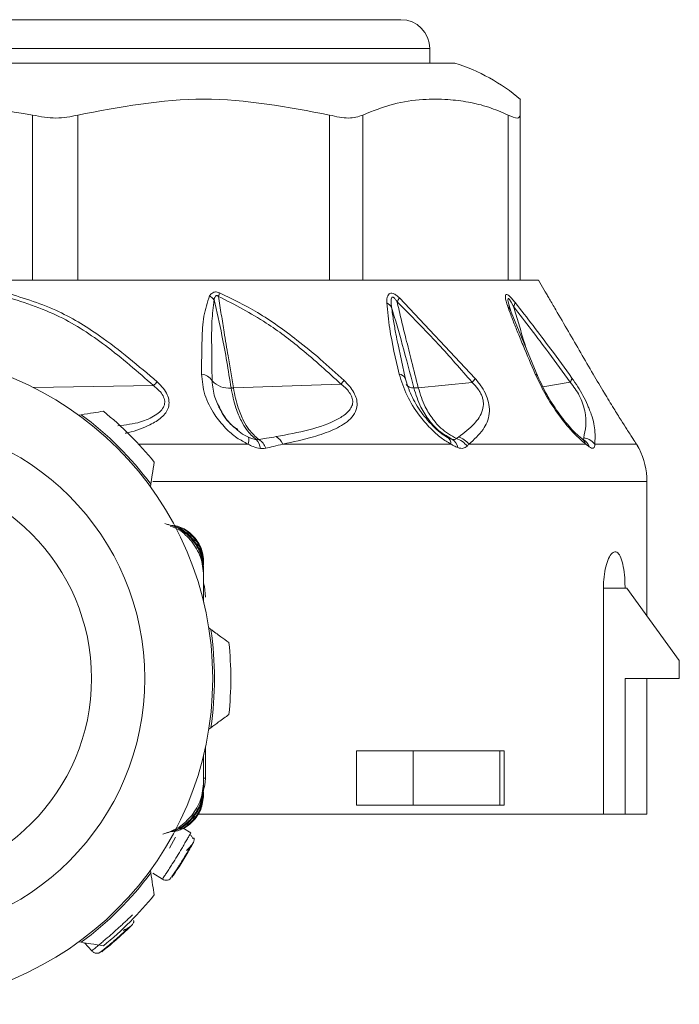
# Model space of a CAD drawing. Header units: millimetres. Extents: x -447 to 1924, y -61 to 422.
# Tile 43 of 57: x 831 to 850, y 153 to 180. Entities that reach past the tile are written whole.
import ezdxf

# ---------------------------------------------------------------- set-up
doc = ezdxf.new("R2010")
doc.units = ezdxf.units.MM

# ---------------------------------------------------------------- blocks, each defined once
blk = doc.blocks.new('Drawing View5')
at = {"color": 7, "linetype": 'Continuous', "lineweight": 18}
for p, q in [((-17.506, 2.201), (-3.306, 2.201)), ((-17.506, 1.401), (-2.506, 1.401)), ((-2.506, 1.001), (-2.506, 1.401)), ((-32.661, 1.001), (-1.816, 1.001)), ((-13.487, -4.999), (-13.487, -0.434)), ((-12.237, -4.999), (-12.237, -0.434)), ((-5.275, -4.999), (-5.275, -0.434)), ((-4.36, -4.999), (-4.36, -0.434)), ((-0.341, -4.999), (-0.341, -0.434)), ((-0.006, -4.999), (-0.006, -0.434)), ((-17.506, -4.999), (-13.244, -4.999)), ((-12.453, -4.999), (-13.244, -4.999)), ((-12.453, -4.999), (-5.071, -4.999)), ((-4.491, -4.999), (-5.071, -4.999)), ((-4.491, -4.999), (-0.23, -4.999)), ((-0.018, -4.999), (-0.23, -4.999)), ((-0.006, -4.999), (0.494, -4.999)), ((0.684, -5.315), (0.494, -4.999)), ((-3.346, -5.486), (-1.249, -7.713)), ((-0.184, -5.745), (-0.196, -5.703)), ((0.479, -7.654), (-0.303, -5.766)), ((-3.187, -7.696), (-3.393, -6.734)), ((-7.936, -7.973), (-4.961, -7.865)), ((-3.182, -7.723), (-3.194, -7.668)), ((-2.825, -7.968), (-1.337, -7.817)), ((0.622, -7.94), (1.371, -7.811)), ((-13.456, -7.961), (-10.143, -7.906)), ((-12.14, -8.712), (-12.209, -8.723)), ((-2.022, -9.333), (-2.16, -9.247)), ((-1.969, -9.36), (-1.979, -9.364)), ((1.776, -9.427), (1.716, -9.389)), ((1.723, -9.392), (1.716, -9.389)), ((-10.554, -9.524), (-7.529, -9.524)), ((-6.569, -9.524), (-1.921, -9.524)), ((-1.426, -9.524), (1.806, -9.524)), ((3.494, -10.553), (-10.158, -10.553)), ((3.494, -14.263), (3.494, -10.553)), ((-10.229, -10.702), (-10.219, -10.633)), ((-8.756, -12.784), (-8.756, -12.858)), ((-8.756, -12.969), (-8.756, -13.043)), ((-8.756, -13.043), (-8.756, -13.154)), ((-8.756, -13.154), (-8.756, -13.892)), ((2.293, -19.749), (2.293, -13.499)), ((2.293, -13.499), (2.89, -13.499)), ((2.94, -13.499), (2.89, -13.499)), ((4.39, -15.499), (2.94, -13.499)), ((-8.558, -14.641), (-8.615, -14.599)), ((4.39, -15.999), (4.39, -15.499)), ((4.39, -15.999), (2.89, -15.999)), ((2.89, -15.999), (2.89, -19.749)), ((3.494, -19.749), (3.494, -15.999)), ((-8.615, -17.399), (-8.558, -17.357)), ((-8.706, -18.749), (-8.706, -17.886)), ((-8.756, -18.844), (-8.756, -18.105)), ((-8.756, -18.105), (-8.756, -18.955)), ((-4.53, -17.999), (-4.53, -19.499)), ((-4.53, -17.999), (-2.967, -17.999)), ((-2.967, -17.999), (-2.967, -19.499)), ((-0.57, -17.999), (-2.967, -17.999)), ((-0.57, -19.499), (-0.57, -17.999)), ((-0.57, -17.999), (-0.455, -17.999)), ((-0.455, -19.499), (-0.455, -17.999)), ((-8.756, -18.749), (-8.706, -18.749)), ((-8.756, -19.028), (-8.756, -18.955)), ((-8.756, -19.213), (-8.756, -19.139)), ((-4.53, -19.499), (-2.967, -19.499)), ((-0.57, -19.499), (-2.967, -19.499)), ((-0.455, -19.499), (-0.57, -19.499)), ((-8.88, -19.749), (2.293, -19.749)), ((2.293, -19.749), (2.89, -19.749)), ((2.89, -19.749), (3.494, -19.749)), ((-9.704, -20.683), (-9.533, -20.386)), ((-9.327, -20.132), (-9.113, -20.263)), ((-10.219, -21.365), (-10.229, -21.295)), ((-9.897, -21.542), (-10.165, -21.377)), ((-12.209, -23.275), (-12.14, -23.286)), ((-11.849, -23.523), (-12.045, -23.301)), ((-11.664, -23.585), (-11.643, -23.584))]:
    blk.add_line(p, q, dxfattribs=at)
at = {"color": 7, "linetype": 'Continuous', "lineweight": 18, "flags": 128}
for points in [[(-0.277, -5.821), (-0.34, -5.596), (-0.349, -5.537), (-0.344, -5.502), (-0.338, -5.498), (-0.329, -5.502), (-0.317, -5.512), (-0.303, -5.529), (-0.255, -5.604), (-0.191, -5.721), (-0.191, -5.721)], [(-3.186, -7.697), (-3.178, -7.716), (-3.176, -7.721)], [(2.056, -9.524), (2.308, -9.524), (2.53, -9.524), (2.721, -9.524), (2.881, -9.524), (3.01, -9.524), (3.106, -9.524), (3.171, -9.524), (3.205, -9.524)], [(-8.706, -13.749), (-8.735, -13.456), (-8.756, -13.365)], [(-8.759, -19.07), (-8.725, -18.944), (-8.706, -18.749)]]:
    blk.add_lwpolyline(points, dxfattribs=at)
at = {"color": 7, "linetype": 'Continuous', "lineweight": 18}
blk.add_circle((-17.506, -15.999), 7.125, dxfattribs=at)
for centre, radius, start, end in [((-3.306, 1.401), 0.8, 0, 90), ((-3.343, -3.917), 5.15, 49.5183, 72.7451), ((-9.002, -6.014), 0.716, 42.1041, 54.997), ((-9.512, -5.09), 1.218, 343.2269, 348.1023), ((-3.873, -5.962), 0.381, 35.3627, 62.4573), ((-4.074, -5.114), 0.817, 324.312, 332.9367), ((-0.417, -5.564), 0.276, 325.3525, 350.0463), ((-0.449, -5.883), 0.183, 9.6755, 56.8985), ((-17.506, -15.999), 9, 359.9991, 179.9991), ((-8.868, -7.995), 0.41, 32.3293, 82.7621), ((-3.394, -7.833), 0.248, 33.0284, 79.616), ((0.375, -7.694), 0.111, 21.7224, 71.6903), ((-8.347, -9.712), 2.547, 131.5813, 134.8588), ((-8.064, -7.355), 0.622, 222.5894, 276.1157), ((-7.443, -5.684), 3.304, 318.6958, 320.9747), ((-2.963, -7.725), 0.247, 217.6379, 273.5303), ((-2.039, -7.145), 0.972, 316.2502, 324.2975), ((1.183, -7.652), 0.246, 319.7706, 348.2769), ((-17.506, -15.999), 9.5, 39.0016, 50.9984), ((-17.506, -15.999), 9.05, 36.3677, 53.6323), ((-7.8, -9.417), 0.292, 338.5722, 16.7228), ((-7.58, -9.675), 0.392, 4.5888, 44.8043), ((-7.491, -9.794), 0.476, 19.1614, 56.6876), ((-7, -9.72), 0.473, 24.4313, 58.458), ((-2.123, -9.509), 0.203, 355.746, 60.047), ((-2.058, -9.673), 0.33, 9.2768, 60.3932), ((-1.932, -9.907), 0.56, 35.462, 73.3226), ((-1.869, -9.868), 0.562, 37.8002, 73.6245), ((1.523, -9.615), 0.298, 17.8912, 49.3711), ((1.552, -9.726), 0.374, 19.9008, 61.9306), ((1.494, -10.553), 2, 0, 26.8898), ((-17.506, -15.999), 5.65, 0, 180), ((-17.506, -15.999), 9.05, 351.3677, 8.6323), ((-17.506, -15.999), 9.5, 354.0016, 5.9984), ((-17.506, -15.999), 9, 179.9991, 359.9991), ((-17.506, -15.999), 5.65, 180, 0), ((-17.506, -15.999), 9.05, 306.3677, 323.6323), ((-17.506, -15.999), 9.5, 309.0016, 320.9984)]:
    blk.add_arc(centre, radius, start, end, dxfattribs=at)
for points, knots in [([(-13.487, -0.434), (-14.826, -0.214), (-17.506, 0.224), (-20.185, -0.214), (-21.525, -0.434)], [0, 0, 0, 0, 0.499933, 1, 1, 1, 1]), ([(-5.275, -0.434), (-6.434, -0.214), (-8.755, 0.224), (-11.075, -0.214), (-12.237, -0.434)], [0, 0, 0, 0, 0.499632, 1, 1, 1, 1]), ([(-0.341, -0.434), (-0.52, -0.356), (-0.883, -0.199), (-1.44, -0.067), (-2.047, 0.01), (-2.737, 0.007), (-3.527, -0.097), (-4.076, -0.319), (-4.36, -0.434)], [0, 0, 0, 0, 0.135419, 0.274991, 0.415244, 0.585607, 0.785782, 1, 1, 1, 1]), ([(-0.006, -0.007), (-0.006, -0.005), (-0.006, 0.002), (-0.006, -0.101), (-0.006, -0.32), (-0.006, -0.434)], [0, 0, 0, 0, 0.171076, 0.571477, 1, 1, 1, 1]), ([(-14.318, -5.419), (-13.779, -5.59), (-12.762, -5.912), (-11.383, -6.824), (-10.577, -7.528), (-10.143, -7.906)], [0, 0, 0, 0, 0.3425593, 0.6462348, 1, 1, 1, 1]), ([(-14.299, -5.319), (-13.804, -5.467), (-12.862, -5.749), (-11.428, -6.623), (-10.557, -7.364), (-10.037, -7.807)], [0, 0, 0, 0, 0.308412, 0.587789, 1, 1, 1, 1]), ([(-8.817, -7.588), (-8.813, -7.27), (-8.807, -6.732), (-8.778, -5.99), (-8.652, -5.611), (-8.591, -5.427)], [0, 0, 0, 0, 0.427707, 0.722359, 1, 1, 1, 1]), ([(-8.591, -5.427), (-8.574, -5.403), (-8.542, -5.361), (-8.484, -5.328), (-8.43, -5.318), (-8.378, -5.32), (-8.34, -5.334), (-8.32, -5.341)], [0, 0, 0, 0, 0.303841, 0.543349, 0.671179, 0.821746, 1, 1, 1, 1]), ([(-8.47, -5.533), (-8.465, -5.512), (-8.456, -5.476), (-8.434, -5.44), (-8.413, -5.424), (-8.397, -5.419), (-8.38, -5.421), (-8.362, -5.429), (-8.351, -5.437), (-8.345, -5.442)], [0, 0, 0, 0, 0.3366966, 0.5652326, 0.6587129, 0.7523062, 0.8216938, 0.9026669, 1, 1, 1, 1]), ([(-8.32, -5.341), (-7.965, -5.514), (-7.217, -5.879), (-6.305, -6.538), (-5.516, -7.18), (-5.094, -7.566), (-4.877, -7.765)], [0, 0, 0, 0, 0.283427, 0.598157, 0.79281, 1, 1, 1, 1]), ([(-3.697, -5.624), (-3.696, -5.583), (-3.694, -5.51), (-3.672, -5.425), (-3.636, -5.373), (-3.586, -5.349), (-3.517, -5.359), (-3.431, -5.409), (-3.375, -5.459), (-3.346, -5.486)], [0, 0, 0, 0, 0.2026743, 0.3639009, 0.4931688, 0.5944464, 0.7169049, 0.8527137, 1, 1, 1, 1]), ([(-0.349, -5.729), (-0.366, -5.677), (-0.397, -5.583), (-0.421, -5.467), (-0.418, -5.395), (-0.381, -5.377), (-0.318, -5.417), (-0.237, -5.5), (-0.178, -5.573), (-0.146, -5.612)], [0, 0, 0, 0, 0.1952, 0.351587, 0.494569, 0.605688, 0.718068, 0.846595, 1, 1, 1, 1]), ([(0.684, -5.315), (0.684, -5.315), (0.684, -5.316), (0.731, -5.395), (0.828, -5.561), (1.027, -5.902), (1.43, -6.592), (1.78, -7.195), (2.009, -7.588)], [0, 0, 0, 0, 0.01856, 0.08035, 0.139672, 0.271094, 0.523902, 1, 1, 1, 1]), ([(-8.522, -7.776), (-8.527, -7.449), (-8.535, -6.9), (-8.539, -6.146), (-8.493, -5.73), (-8.47, -5.533)], [0, 0, 0, 0, 0.4373839, 0.7346037, 1, 1, 1, 1]), ([(-8.47, -5.533), (-8.394, -5.863), (-8.205, -6.677), (-8.075, -7.49), (-7.998, -7.973)], [0, 0, 0, 0, 0.404874, 1, 1, 1, 1]), ([(-8.345, -5.442), (-8.32, -5.61), (-8.27, -5.939), (-8.18, -6.488), (-8.07, -7.163), (-7.985, -7.678), (-7.936, -7.973)], [0, 0, 0, 0, 0.199401, 0.389589, 0.65075, 1, 1, 1, 1]), ([(-8.345, -5.442), (-7.898, -5.672), (-7.097, -6.085), (-5.981, -6.937), (-5.322, -7.537), (-4.961, -7.865)], [0, 0, 0, 0, 0.364986, 0.653176, 1, 1, 1, 1]), ([(-3.349, -7.588), (-3.45, -7.164), (-3.61, -6.49), (-3.673, -5.858), (-3.697, -5.624)], [0, 0, 0, 0, 0.629625, 1, 1, 1, 1]), ([(-3.562, -5.741), (-3.567, -5.696), (-3.576, -5.619), (-3.574, -5.527), (-3.56, -5.476), (-3.538, -5.461), (-3.522, -5.463), (-3.503, -5.471), (-3.48, -5.492), (-3.447, -5.533), (-3.425, -5.568), (-3.41, -5.591)], [0, 0, 0, 0, 0.274116, 0.463193, 0.592982, 0.653123, 0.685145, 0.720858, 0.783468, 0.856593, 1, 1, 1, 1]), ([(-3.41, -5.591), (-3.371, -5.76), (-3.292, -6.101), (-3.156, -6.647), (-3, -7.27), (-2.886, -7.722), (-2.825, -7.968)], [0, 0, 0, 0, 0.2134593, 0.4293792, 0.6901911, 1, 1, 1, 1]), ([(-3.41, -5.591), (-3.026, -5.976), (-2.313, -6.692), (-1.645, -7.462), (-1.337, -7.817)], [0, 0, 0, 0, 0.53826, 1, 1, 1, 1]), ([(-0.284, -5.797), (-0.291, -5.777), (-0.304, -5.737), (-0.314, -5.701), (-0.318, -5.684)], [0, 0, 0, 0, 0.512611, 1, 1, 1, 1]), ([(-0.282, -5.807), (-0.288, -5.787), (-0.3, -5.749), (-0.31, -5.714), (-0.314, -5.697)], [0, 0, 0, 0, 0.513287, 1, 1, 1, 1]), ([(-0.146, -5.612), (0.183, -6.037), (0.714, -6.723), (1.229, -7.433), (1.424, -7.702)], [0, 0, 0, 0, 0.620107, 1, 1, 1, 1]), ([(-3.562, -5.741), (-3.461, -6.085), (-3.242, -6.831), (-3.051, -7.572), (-2.948, -7.971)], [0, 0, 0, 0, 0.460533, 1, 1, 1, 1]), ([(-3.383, -6.781), (-3.403, -6.681), (-3.447, -6.461), (-3.511, -6.114), (-3.545, -5.868), (-3.562, -5.741)], [0, 0, 0, 0, 0.2877122, 0.6341049, 1, 1, 1, 1]), ([(0.41, -7.588), (0.296, -7.322), (0.125, -6.925), (-0.083, -6.422), (-0.227, -6.064), (-0.307, -5.843), (-0.349, -5.729)], [0, 0, 0, 0, 0.420929, 0.628617, 0.808166, 1, 1, 1, 1]), ([(-0.191, -5.721), (0.136, -6.147), (0.664, -6.833), (1.176, -7.542), (1.371, -7.811)], [0, 0, 0, 0, 0.619883, 1, 1, 1, 1]), ([(-0.191, -5.721), (-0.144, -5.882), (-0.05, -6.202), (0.068, -6.586), (0.137, -6.811), (0.157, -6.876)], [0, 0, 0, 0, 0.416733, 0.829511, 1, 1, 1, 1]), ([(-7.529, -9.524), (-7.633, -9.469), (-7.858, -9.352), (-8.176, -9.071), (-8.497, -8.674), (-8.759, -8.157), (-8.797, -7.779), (-8.817, -7.588)], [0, 0, 0, 0, 0.137707, 0.297654, 0.485766, 0.740451, 1, 1, 1, 1]), ([(-1.921, -9.524), (-2.012, -9.47), (-2.207, -9.354), (-2.511, -9.077), (-2.844, -8.688), (-3.169, -8.17), (-3.288, -7.787), (-3.349, -7.588)], [0, 0, 0, 0, 0.136663, 0.294577, 0.479617, 0.72985, 1, 1, 1, 1]), ([(1.806, -9.524), (1.702, -9.435), (1.467, -9.236), (1.059, -8.733), (0.677, -8.153), (0.493, -7.764), (0.41, -7.588)], [0, 0, 0, 0, 0.209172, 0.469256, 0.760695, 1, 1, 1, 1]), ([(2.009, -7.588), (2.111, -7.763), (2.297, -8.079), (2.563, -8.515), (2.772, -8.85), (2.953, -9.133), (3.103, -9.367), (3.174, -9.476), (3.205, -9.524)], [0, 0, 0, 0, 0.237372, 0.431825, 0.589432, 0.718601, 0.877817, 1, 1, 1, 1]), ([(-10.037, -7.807), (-9.979, -7.863), (-9.87, -7.971), (-9.755, -8.153), (-9.702, -8.338), (-9.728, -8.57), (-9.912, -8.807), (-10.297, -9.032), (-10.648, -9.165), (-10.893, -9.216), (-10.921, -9.222)], [0, 0, 0, 0, 0.095054, 0.179784, 0.258971, 0.342144, 0.502948, 0.682013, 0.963189, 1, 1, 1, 1]), ([(-8.272, -8.6), (-8.339, -8.476), (-8.484, -8.207), (-8.509, -7.927), (-8.522, -7.776)], [0, 0, 0, 0, 0.4605261, 1, 1, 1, 1]), ([(-4.961, -7.865), (-4.91, -7.907), (-4.815, -7.985), (-4.703, -8.123), (-4.637, -8.268), (-4.632, -8.409), (-4.682, -8.538), (-4.81, -8.689), (-5.404, -9.066), (-6.138, -9.202), (-6.752, -9.316)], [0, 0, 0, 0, 0.051613, 0.09536, 0.137319, 0.180165, 0.228028, 0.285272, 0.402314, 1, 1, 1, 1]), ([(-4.877, -7.765), (-4.823, -7.818), (-4.72, -7.921), (-4.6, -8.094), (-4.525, -8.273), (-4.494, -8.583), (-4.729, -8.895), (-5.176, -9.143), (-5.788, -9.357), (-6.282, -9.462), (-6.569, -9.524)], [0, 0, 0, 0, 0.054232, 0.103303, 0.150337, 0.200897, 0.369635, 0.542742, 0.734318, 1, 1, 1, 1]), ([(-1.961, -9.377), (-2.032, -9.334), (-2.175, -9.246), (-2.448, -9.006), (-2.751, -8.653), (-3.037, -8.178), (-3.137, -7.857), (-3.187, -7.696)], [0, 0, 0, 0, 0.121266, 0.245154, 0.495302, 0.747134, 1, 1, 1, 1]), ([(-1.337, -7.817), (-1.28, -7.876), (-1.198, -7.961), (-1.114, -8.091), (-1.067, -8.187), (-1.036, -8.285), (-1.016, -8.426), (-1.059, -8.687), (-1.29, -9.007), (-1.558, -9.212), (-1.711, -9.329)], [0, 0, 0, 0, 0.088148, 0.127362, 0.165638, 0.20809, 0.253003, 0.357761, 0.633199, 1, 1, 1, 1]), ([(-1.249, -7.713), (-1.187, -7.789), (-1.067, -7.937), (-0.93, -8.193), (-0.856, -8.45), (-0.854, -8.795), (-1.031, -9.172), (-1.284, -9.397), (-1.426, -9.524)], [0, 0, 0, 0, 0.0942, 0.182499, 0.278775, 0.389657, 0.657979, 1, 1, 1, 1]), ([(1.735, -9.405), (1.679, -9.359), (1.565, -9.267), (1.326, -9.017), (1.034, -8.65), (0.716, -8.156), (0.558, -7.821), (0.478, -7.653)], [0, 0, 0, 0, 0.122649, 0.246669, 0.495921, 0.746921, 1, 1, 1, 1]), ([(1.371, -7.811), (1.419, -7.872), (1.512, -7.987), (1.637, -8.194), (1.73, -8.409), (1.85, -8.88), (1.794, -9.134), (1.747, -9.345)], [0, 0, 0, 0, 0.097572, 0.186101, 0.286324, 0.407959, 1, 1, 1, 1]), ([(1.424, -7.702), (1.479, -7.781), (1.586, -7.934), (1.736, -8.191), (1.842, -8.4), (1.882, -8.509), (1.895, -8.543)], [0, 0, 0, 0, 0.283852, 0.558242, 0.860394, 1, 1, 1, 1]), ([(-10.143, -7.906), (-10.087, -7.952), (-9.984, -8.035), (-9.872, -8.182), (-9.82, -8.334), (-9.846, -8.483), (-9.942, -8.617), (-10.154, -8.776), (-10.534, -8.95), (-10.911, -8.993), (-11.125, -9.018)], [0, 0, 0, 0, 0.092113, 0.16945, 0.241108, 0.313018, 0.396505, 0.497347, 0.714546, 1, 1, 1, 1]), ([(-7.998, -7.973), (-7.958, -8.163), (-7.887, -8.497), (-7.728, -8.869), (-7.541, -9.185), (-7.394, -9.317), (-7.302, -9.399)], [0, 0, 0, 0, 0.294643, 0.521096, 0.701932, 1, 1, 1, 1]), ([(-7.998, -7.973), (-7.987, -7.973), (-7.966, -7.974), (-7.945, -7.973), (-7.936, -7.973)], [0, 0, 0, 0, 0.559976, 1, 1, 1, 1]), ([(-7.936, -7.973), (-7.896, -8.161), (-7.826, -8.495), (-7.667, -8.866), (-7.479, -9.182), (-7.326, -9.314), (-7.23, -9.397)], [0, 0, 0, 0, 0.294538, 0.521008, 0.701872, 1, 1, 1, 1]), ([(-2.948, -7.971), (-2.928, -7.972), (-2.891, -7.973), (-2.845, -7.969), (-2.825, -7.968)], [0, 0, 0, 0, 0.559847, 1, 1, 1, 1]), ([(-2.948, -7.971), (-2.889, -8.154), (-2.784, -8.48), (-2.549, -8.847), (-2.266, -9.169), (-2.038, -9.302), (-1.895, -9.386)], [0, 0, 0, 0, 0.287161, 0.511571, 0.692984, 1, 1, 1, 1]), ([(-2.825, -7.968), (-2.768, -8.147), (-2.666, -8.467), (-2.433, -8.829), (-2.154, -9.149), (-1.919, -9.285), (-1.772, -9.37)], [0, 0, 0, 0, 0.28629, 0.510661, 0.69222, 1, 1, 1, 1]), ([(-12.14, -8.712), (-12.026, -8.694), (-11.821, -8.662), (-11.618, -8.63), (-11.527, -8.616)], [0, 0, 0, 0, 0.550612, 1, 1, 1, 1]), ([(-8.342, -8.486), (-8.232, -8.683), (-8.088, -8.938), (-7.863, -9.088), (-7.812, -9.122)], [0, 0, 0, 0, 0.771732, 1, 1, 1, 1]), ([(-7.905, -9.067), (-7.911, -9.062), (-8.05, -8.949), (-8.187, -8.788), (-8.262, -8.622), (-8.272, -8.6)], [0, 0, 0, 0, 0.037231, 0.876192, 1, 1, 1, 1]), ([(1.895, -8.543), (1.916, -8.596), (2.019, -8.855), (2.069, -9.179), (2.06, -9.414), (2.056, -9.524)], [0, 0, 0, 0, 0.1189249, 0.5863086, 1, 1, 1, 1]), ([(-7.521, -9.333), (-7.592, -9.295), (-7.731, -9.221), (-7.848, -9.117), (-7.905, -9.067)], [0, 0, 0, 0, 0.512153, 1, 1, 1, 1]), ([(-7.302, -9.399), (-7.344, -9.392), (-7.417, -9.379), (-7.49, -9.347), (-7.521, -9.333)], [0, 0, 0, 0, 0.571169, 1, 1, 1, 1]), ([(-7.23, -9.397), (-7.243, -9.399), (-7.265, -9.402), (-7.291, -9.4), (-7.302, -9.399)], [0, 0, 0, 0, 0.560007, 1, 1, 1, 1]), ([(-6.752, -9.316), (-6.84, -9.332), (-6.997, -9.36), (-7.158, -9.385), (-7.23, -9.397)], [0, 0, 0, 0, 0.554562, 1, 1, 1, 1]), ([(-1.895, -9.386), (-1.919, -9.378), (-1.96, -9.364), (-2.004, -9.343), (-2.022, -9.333)], [0, 0, 0, 0, 0.574767, 1, 1, 1, 1]), ([(-1.772, -9.37), (-1.787, -9.382), (-1.815, -9.404), (-1.87, -9.392), (-1.895, -9.386)], [0, 0, 0, 0, 0.541687, 1, 1, 1, 1]), ([(-1.711, -9.329), (-1.722, -9.337), (-1.742, -9.351), (-1.762, -9.364), (-1.772, -9.37)], [0, 0, 0, 0, 0.557314, 1, 1, 1, 1]), ([(1.747, -9.345), (1.75, -9.355), (1.755, -9.376), (1.745, -9.392), (1.73, -9.39), (1.723, -9.39)], [0, 0, 0, 0, 0.381512, 0.751212, 1, 1, 1, 1]), ([(2.056, -9.524), (2.008, -9.477), (1.922, -9.392), (1.801, -9.359), (1.747, -9.345)], [0, 0, 0, 0, 0.559299, 1, 1, 1, 1]), ([(-7.189, -9.644), (-7.256, -9.63), (-7.371, -9.607), (-7.482, -9.549), (-7.529, -9.524)], [0, 0, 0, 0, 0.5787259, 1, 1, 1, 1]), ([(-7.042, -9.638), (-7.069, -9.642), (-7.116, -9.65), (-7.167, -9.646), (-7.189, -9.644)], [0, 0, 0, 0, 0.560194, 1, 1, 1, 1]), ([(-6.569, -9.524), (-6.655, -9.546), (-6.81, -9.586), (-6.97, -9.622), (-7.042, -9.638)], [0, 0, 0, 0, 0.555292, 1, 1, 1, 1]), ([(-1.732, -9.62), (-1.768, -9.605), (-1.83, -9.58), (-1.894, -9.54), (-1.921, -9.524)], [0, 0, 0, 0, 0.579744, 1, 1, 1, 1]), ([(-1.476, -9.582), (-1.508, -9.606), (-1.557, -9.642), (-1.652, -9.644), (-1.705, -9.628), (-1.732, -9.62)], [0, 0, 0, 0, 0.482193, 0.740263, 1, 1, 1, 1]), ([(-1.426, -9.524), (-1.435, -9.535), (-1.451, -9.554), (-1.468, -9.573), (-1.476, -9.582)], [0, 0, 0, 0, 0.558376, 1, 1, 1, 1]), ([(1.903, -9.599), (1.886, -9.587), (1.855, -9.565), (1.821, -9.536), (1.806, -9.524)], [0, 0, 0, 0, 0.55931, 1, 1, 1, 1]), ([(2.056, -9.524), (2.055, -9.551), (2.055, -9.604), (2.019, -9.638), (1.969, -9.637), (1.925, -9.612), (1.903, -9.599)], [0, 0, 0, 0, 0.273675, 0.544486, 0.766897, 1, 1, 1, 1]), ([(3.205, -9.524), (3.227, -9.561), (3.267, -9.627), (3.282, -9.656), (3.272, -9.638), (3.246, -9.591), (3.218, -9.545), (3.205, -9.524)], [0, 0, 0, 0, 0.269902, 0.490211, 0.672926, 0.851395, 1, 1, 1, 1]), ([(-10.123, -10.02), (-10.141, -10.136), (-10.173, -10.339), (-10.205, -10.544), (-10.219, -10.633)], [0, 0, 0, 0, 0.5692143, 1, 1, 1, 1]), ([(-8.756, -13.043), (-8.773, -12.881), (-8.806, -12.558), (-9.064, -12.138), (-9.416, -11.833), (-9.7, -11.755), (-9.827, -11.72)], [0, 0, 0, 0, 0.262361, 0.523865, 0.78552, 1, 1, 1, 1]), ([(-8.756, -12.969), (-8.773, -12.808), (-8.807, -12.494), (-9.069, -12.096), (-9.397, -11.824), (-9.651, -11.768), (-9.757, -11.744)], [0, 0, 0, 0, 0.279052, 0.547337, 0.812542, 1, 1, 1, 1]), ([(-9.089, -12.208), (-9.197, -12.09), (-9.365, -11.904), (-9.597, -11.817), (-9.68, -11.786)], [0, 0, 0, 0, 0.6416003, 1, 1, 1, 1]), ([(-8.756, -12.858), (-8.771, -12.708), (-8.801, -12.407), (-9.074, -12.041), (-9.37, -11.805), (-9.582, -11.777), (-9.647, -11.768)], [0, 0, 0, 0, 0.291464, 0.58257, 0.873608, 1, 1, 1, 1]), ([(-9.571, -11.767), (-9.51, -11.784), (-9.321, -11.835), (-9.042, -12.03), (-8.852, -12.313), (-8.768, -12.575), (-8.76, -12.714), (-8.756, -12.784)], [0, 0, 0, 0, 0.136543, 0.417549, 0.703003, 0.8502, 1, 1, 1, 1]), ([(-8.756, -13.154), (-8.772, -12.978), (-8.802, -12.635), (-8.995, -12.349), (-9.089, -12.208)], [0, 0, 0, 0, 0.510429, 1, 1, 1, 1]), ([(2.293, -13.499), (2.295, -13.422), (2.299, -13.238), (2.341, -12.966), (2.413, -12.719), (2.507, -12.547), (2.612, -12.479), (2.714, -12.531), (2.799, -12.703), (2.858, -12.968), (2.887, -13.25), (2.889, -13.431), (2.89, -13.499)], [0, 0, 0, 0, 0.072436, 0.171678, 0.273655, 0.380851, 0.493082, 0.607601, 0.720798, 0.830386, 0.936169, 1, 1, 1, 1]), ([(-8.558, -14.641), (-8.466, -14.708), (-8.298, -14.831), (-8.132, -14.952), (-8.058, -15.006)], [0, 0, 0, 0, 0.550612, 1, 1, 1, 1]), ([(-8.058, -16.992), (-8.152, -17.061), (-8.318, -17.182), (-8.486, -17.304), (-8.558, -17.357)], [0, 0, 0, 0, 0.569214, 1, 1, 1, 1]), ([(-9.827, -20.278), (-9.699, -20.242), (-9.415, -20.164), (-9.064, -19.86), (-8.806, -19.439), (-8.772, -19.116), (-8.756, -18.955)], [0, 0, 0, 0, 0.214486, 0.476146, 0.737645, 1, 1, 1, 1]), ([(-9.757, -20.254), (-9.651, -20.23), (-9.397, -20.173), (-9.069, -19.901), (-8.807, -19.504), (-8.773, -19.189), (-8.756, -19.028)], [0, 0, 0, 0, 0.18745, 0.452675, 0.72094, 1, 1, 1, 1]), ([(-9.084, -19.783), (-8.991, -19.644), (-8.801, -19.359), (-8.771, -19.018), (-8.756, -18.844)], [0, 0, 0, 0, 0.489706, 1, 1, 1, 1]), ([(-9.647, -20.229), (-9.582, -20.221), (-9.37, -20.192), (-9.074, -19.957), (-8.801, -19.591), (-8.771, -19.29), (-8.756, -19.139)], [0, 0, 0, 0, 0.126246, 0.417408, 0.708389, 1, 1, 1, 1]), ([(-8.756, -19.213), (-8.772, -19.353), (-8.804, -19.626), (-9.044, -19.967), (-9.32, -20.162), (-9.509, -20.214), (-9.571, -20.231)], [0, 0, 0, 0, 0.295904, 0.581829, 0.863182, 1, 1, 1, 1]), ([(-9.887, -20.303), (-9.729, -20.248), (-9.419, -20.139), (-9.194, -19.9), (-9.084, -19.783)], [0, 0, 0, 0, 0.509411, 1, 1, 1, 1]), ([(-9.142, -20.315), (-9.15, -20.329), (-9.169, -20.363), (-9.219, -20.45), (-9.286, -20.567), (-9.376, -20.72), (-9.49, -20.911), (-9.608, -21.099), (-9.704, -21.249), (-9.778, -21.363), (-9.836, -21.451), (-9.884, -21.524), (-9.892, -21.535), (-9.897, -21.542)], [0, 0, 0, 0, 0.056466, 0.142688, 0.228837, 0.305261, 0.42845, 0.551652, 0.628071, 0.714204, 0.80037, 0.876807, 1, 1, 1, 1]), ([(-9.051, -20.423), (-9.056, -20.41), (-9.066, -20.385), (-9.09, -20.353), (-9.119, -20.326), (-9.14, -20.313), (-9.151, -20.307)], [0, 0, 0, 0, 0.263004, 0.520422, 0.767336, 1, 1, 1, 1]), ([(-9.113, -20.263), (-9.115, -20.267), (-9.118, -20.272), (-9.139, -20.31), (-9.142, -20.315)], [0, 0, 0, 0, 0.860321, 1, 1, 1, 1]), ([(-9.041, -20.527), (-9.045, -20.535), (-9.053, -20.55), (-9.115, -20.664), (-9.207, -20.826), (-9.32, -21.015), (-9.437, -21.202), (-9.54, -21.357), (-9.613, -21.464), (-9.623, -21.478), (-9.628, -21.485)], [0, 0, 0, 0, 0.123379, 0.248042, 0.373666, 0.499948, 0.626271, 0.751961, 0.876673, 1, 1, 1, 1]), ([(-9.416, -21.139), (-9.4, -21.113), (-9.35, -21.036), (-9.268, -20.9), (-9.177, -20.746), (-9.131, -20.662), (-9.107, -20.62)], [0, 0, 0, 0, 0.146748, 0.43206, 0.71662, 1, 1, 1, 1]), ([(-9.233, -20.753), (-9.207, -20.727), (-9.157, -20.675), (-9.105, -20.619), (-9.072, -20.581), (-9.065, -20.571), (-9.062, -20.567)], [0, 0, 0, 0, 0.271066, 0.528959, 0.772095, 1, 1, 1, 1]), ([(-9.017, -20.431), (-9.019, -20.421), (-9.022, -20.403), (-9.041, -20.408), (-9.049, -20.41)], [0, 0, 0, 0, 0.553215, 1, 1, 1, 1]), ([(-9.041, -20.527), (-9.03, -20.504), (-9.015, -20.473), (-9.02, -20.439), (-9.021, -20.431)], [0, 0, 0, 0, 0.751765, 1, 1, 1, 1]), ([(-9.688, -21.542), (-9.684, -21.537), (-9.678, -21.528), (-9.628, -21.458), (-9.555, -21.352), (-9.481, -21.241), (-9.432, -21.164), (-9.416, -21.139)], [0, 0, 0, 0, 0.222532, 0.445065, 0.667991, 0.891339, 1, 1, 1, 1]), ([(-10.219, -21.365), (-10.201, -21.478), (-10.169, -21.684), (-10.137, -21.886), (-10.123, -21.978)], [0, 0, 0, 0, 0.550612, 1, 1, 1, 1]), ([(-9.688, -21.541), (-9.709, -21.551), (-9.752, -21.573), (-9.828, -21.574), (-9.874, -21.552), (-9.897, -21.542)], [0, 0, 0, 0, 0.311559, 0.655779, 1, 1, 1, 1]), ([(-10.768, -22.571), (-10.78, -22.582), (-10.808, -22.609), (-10.881, -22.678), (-10.979, -22.77), (-11.111, -22.89), (-11.276, -23.039), (-11.444, -23.185), (-11.579, -23.3), (-11.683, -23.387), (-11.764, -23.454), (-11.832, -23.51), (-11.842, -23.518), (-11.849, -23.523)], [0, 0, 0, 0, 0.057178, 0.142687, 0.22891, 0.30536, 0.428453, 0.551725, 0.628125, 0.714205, 0.800412, 0.876862, 1, 1, 1, 1]), ([(-10.725, -22.529), (-10.728, -22.533), (-10.732, -22.537), (-10.764, -22.567), (-10.768, -22.571)], [0, 0, 0, 0, 0.866964, 1, 1, 1, 1]), ([(-10.735, -22.804), (-10.74, -22.81), (-10.752, -22.821), (-10.845, -22.913), (-10.98, -23.041), (-11.143, -23.189), (-11.31, -23.333), (-11.453, -23.451), (-11.555, -23.532), (-11.569, -23.543), (-11.575, -23.548)], [0, 0, 0, 0, 0.1232181, 0.2479402, 0.3735867, 0.499886, 0.6262245, 0.7519299, 0.8766576, 1, 1, 1, 1]), ([(-10.982, -22.963), (-10.95, -22.945), (-10.887, -22.911), (-10.822, -22.873), (-10.779, -22.846), (-10.771, -22.839), (-10.767, -22.836)], [0, 0, 0, 0, 0.27122, 0.529165, 0.772245, 1, 1, 1, 1]), ([(-10.735, -22.804), (-10.718, -22.785), (-10.695, -22.759), (-10.689, -22.726), (-10.688, -22.717)], [0, 0, 0, 0, 0.742218, 1, 1, 1, 1]), ([(-10.683, -22.718), (-10.682, -22.708), (-10.679, -22.69), (-10.699, -22.689), (-10.707, -22.689)], [0, 0, 0, 0, 0.554388, 1, 1, 1, 1]), ([(-11.271, -23.278), (-11.248, -23.258), (-11.178, -23.2), (-11.06, -23.094), (-10.928, -22.972), (-10.859, -22.906), (-10.824, -22.873)], [0, 0, 0, 0, 0.14642, 0.431831, 0.716501, 1, 1, 1, 1]), ([(-11.527, -23.382), (-11.643, -23.364), (-11.846, -23.332), (-12.051, -23.3), (-12.14, -23.286)], [0, 0, 0, 0, 0.569214, 1, 1, 1, 1]), ([(-11.649, -23.584), (-11.644, -23.581), (-11.635, -23.574), (-11.567, -23.522), (-11.466, -23.441), (-11.363, -23.357), (-11.294, -23.298), (-11.271, -23.278)], [0, 0, 0, 0, 0.222449, 0.44491, 0.667773, 0.891069, 1, 1, 1, 1]), ([(-11.649, -23.583), (-11.671, -23.587), (-11.719, -23.595), (-11.792, -23.574), (-11.83, -23.54), (-11.849, -23.523)], [0, 0, 0, 0, 0.3129174, 0.6564587, 1, 1, 1, 1])]:
    blk.add_open_spline(points, degree=3, knots=knots, dxfattribs=at)
for points in [[(-13.487, -0.434), (-13.267, -0.475), (-12.829, -0.556), (-12.434, -0.475), (-12.237, -0.434)], [(-5.275, -0.434), (-5.092, -0.475), (-4.727, -0.556), (-4.482, -0.475), (-4.36, -0.434)], [(-0.341, -0.434), (-0.244, -0.475), (-0.05, -0.556), (-0.021, -0.475), (-0.006, -0.434)]]:
    blk.add_open_spline(points, degree=3, dxfattribs=at)

msp = doc.modelspace()

# ---------------------------------------------------------------- block references
at = {"color": 7, "linetype": 'Continuous', "lineweight": 18}
msp.add_blockref('Drawing View5', (845.145, 178.107), dxfattribs=at)

doc.saveas('drawing.dxf')
